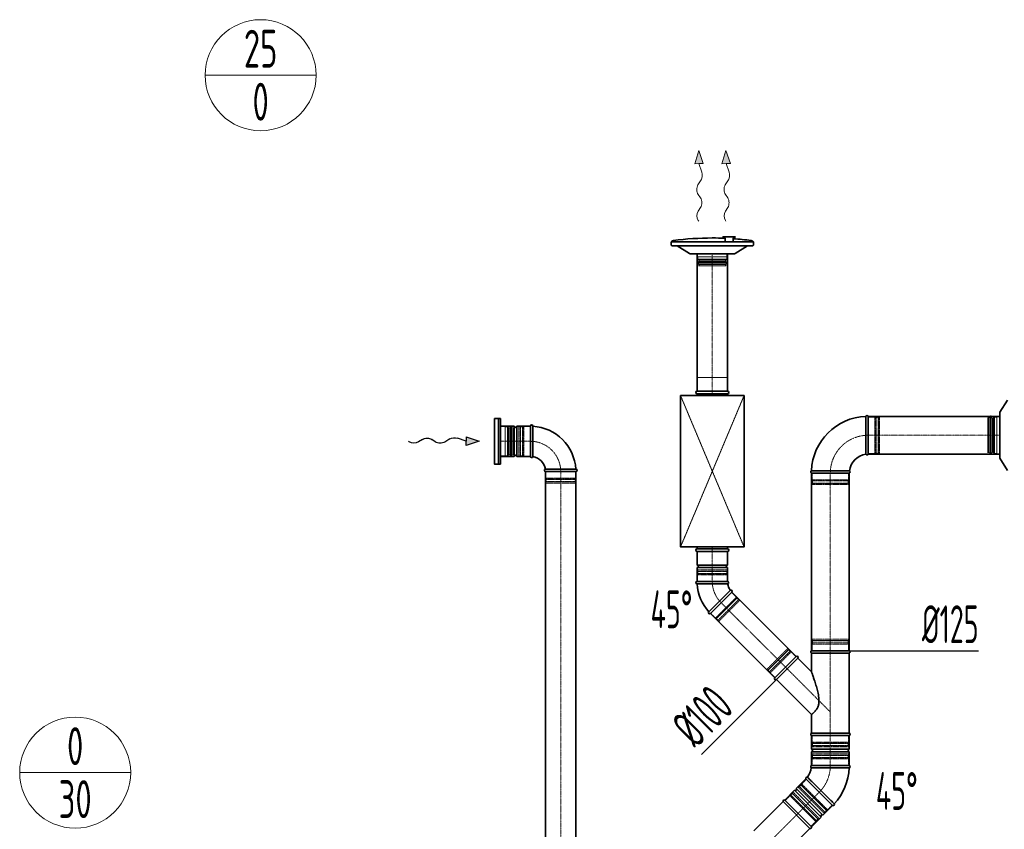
# Model space of a CAD drawing. Header units: millimetres. Extents: x 15940 to 92175, y -24684 to 227664.
# Tile 69 of 132: x 52084 to 55338, y 86458 to 89133. Entities that reach past the tile are written whole.
import ezdxf
from ezdxf.enums import TextEntityAlignment as Align

# ---------------------------------------------------------------- set-up
doc = ezdxf.new("R2010")
doc.units = ezdxf.units.MM
doc.header["$LTSCALE"] = 0.05
for name, pattern in [('ACAD_ISO02W100', [15, 12, -3]), ('ACAD_ISO10W100', [18, 12, -3, 0, -3]), ('phl_thick', [0])]:
    doc.linetypes.add(name, pattern=pattern)
doc.layers.get('0').update_dxf_attribs({"lineweight": 5})
for name, color, linetype, lineweight in [('VZT_01 SUP (PŘÍVOD) - OBRYS', 5, 'Continuous', 35), ('VZT_02 SUP (PŘÍVOD) - OSA', 5, 'ACAD_ISO10W100', 5), ('VZT_05 ETA (ODVOD) - OBRYS', 6, 'Continuous', 35), ('VZT_06 ETA (ODVOD) - OSA', 6, 'ACAD_ISO10W100', 5), ('VZT_30 DISTRIBUČNÍ PRVKY - OBRYS', 1, 'Continuous', 35), ('VZT_35 TLUMIČE HLUKU - OBRYS', 1, 'Continuous', 35), ('VZT_36 TLUMIČE HLUKU - OSA', 1, 'ACAD_ISO10W100', 5), ('VZT_37 TLUMIČE HLUKU - DETAIL', 8, 'ACAD_ISO02W100', 5), ('VZT_50 POPIS - OBECNE', 7, 'Continuous', 13), ('VZT_52 POPIS - DISTRIBUCE', 7, 'Continuous', 5), ('VZT_60_KOTY - DIMENZE', 7, 'Continuous', 5)]:
    doc.layers.add(name, color=color, linetype=linetype, lineweight=lineweight)
for name, color, linetype, lineweight, plot in [('VZT_03 SUP (PŘÍVOD) - NETISK', 8, 'ACAD_ISO02W100', 5, False), ('VZT_07 ETA (ODVOD) - NETISK', 8, 'ACAD_ISO02W100', 5, False), ('VZT_34 DISTRIBUČNÍ PRVKY - NETISK', 8, 'ACAD_ISO02W100', 5, False), ('VZT_39 TLUMIČE HLUKU - NETISK', 8, 'ACAD_ISO02W100', 5, False)]:
    doc.layers.add(name, color=color, linetype=linetype, lineweight=lineweight, plot=plot)
doc.styles.add('EVORA_125', font='isocp.shx', dxfattribs={"width": 0.6, "height": 125})
doc.styles.add('JS', font='isocp.shx', dxfattribs={"width": 0.6, "height": 125})

msp = doc.modelspace()

# ---------------------------------------------------------------- linework, layer by layer
at = {"color": 0, "lineweight": 13}
for p, q in [((54327.9, 88700.2), (54314.6, 88657)), ((54342.5, 88657.4), (54327.9, 88700.2)), ((54417.9, 88700.2), (54404.6, 88657)), ((54432.5, 88657.4), (54417.9, 88700.2)), ((54314.6, 88657), (54328.5, 88657.2)), ((54342.5, 88657.4), (54328.5, 88657.2)), ((54328.5, 88657.2), (54338.2, 88628.6)), ((54404.6, 88657), (54418.5, 88657.2)), ((54432.5, 88657.4), (54418.5, 88657.2)), ((54418.5, 88657.2), (54428.2, 88628.6)), ((54336, 88603.2), (54325.6, 88586.7)), ((54426, 88603.2), (54415.6, 88586.7)), ((54326, 88555.7), (54334, 88543.8)), ((54416, 88555.7), (54424, 88543.8)), ((54334.4, 88512.8), (54326.2, 88499.8)), ((54424.4, 88512.8), (54416.2, 88499.8))]:
    msp.add_line(p, q, dxfattribs=at)
at = {"lineweight": 13}
for p, q in [((54326.1, 88469.7), (54327.9, 88466.6)), ((54416.1, 88469.7), (54417.9, 88466.6))]:
    msp.add_line(p, q, dxfattribs=at)
at = {"color": 8, "lineweight": 5}
for points in [[(53672.9, 87788.4), (53687.9, 87788.4), (53687.9, 87691.4), (53672.9, 87691.4)], [(53672.9, 87788.4), (53672.9, 87691.4)], [(53695.8, 87787.4), (53695.8, 87739.9)], [(53698.5, 87785.4), (53698.5, 87739.9)], [(53714, 87783.6), (53717.9, 87785.1), (53717.9, 87739.9)], [(53702.1, 87783.8), (53702.1, 87739.9)], [(53713.8, 87784.6), (53713.8, 87739.9)], [(53695.8, 87692.4), (53695.8, 87739.9)], [(53698.5, 87694.3), (53698.5, 87739.9)], [(53702.1, 87696), (53702.1, 87739.9)], [(53713.8, 87695.2), (53713.8, 87739.9)], [(53714, 87696.2), (53717.9, 87694.7), (53717.9, 87739.9)]]:
    msp.add_lwpolyline(points, dxfattribs=at)
for points in [[(53687.9, 87787.4), (53695.8, 87787.4, -0.291473), (53698.2, 87785.9, -0.291473)], [(53707.8, 87792), (53706.4, 87786.1, 0.058981), (53706.3, 87785.5), (53706.3, 87739.9)], [(53707.8, 87792), (53709.3, 87786.3, -0.060863), (53709.3, 87785.6), (53709.3, 87739.9)], [(53707.8, 87687.8), (53706.4, 87693.7, -0.058981), (53706.3, 87694.3), (53706.3, 87739.9)], [(53707.8, 87687.8), (53709.3, 87693.5, 0.060863), (53709.3, 87694.1), (53709.3, 87739.9)], [(53687.9, 87692.4), (53695.8, 87692.4, 0.291473), (53698.2, 87693.9, 0.291473)]]:
    msp.add_lwpolyline(points, format="xyb", dxfattribs=at)
for centre, radius, start, end in [((53701.7, 87787.7), 3.88, 207.4993, 276.6735), ((53708.5, 87775.5), 10.5, 59.7176, 127.8378), ((53701.7, 87692.1), 3.88, 83.3265, 152.5007), ((53708.5, 87704.2), 10.5, 232.1622, 300.2824)]:
    msp.add_arc(centre, radius, start, end, dxfattribs=at)
at = {"color": 0, "lineweight": 13}
for centre, start_param, end_param in [((54326.4, 88618.5), 3.908129, 5.191299), ((54416.4, 88618.5), 3.908129, 5.191299), ((54335.1, 88571.3), 0.766537, 2.375056), ((54425.1, 88571.3), 0.766537, 2.375056), ((54324.8, 88528.1), 3.908129, 5.516649), ((54414.8, 88528.1), 3.908129, 5.516649), ((54335.7, 88484.5), 0.766537, 2.320574), ((54425.7, 88484.5), 0.766537, 2.320574)]:
    msp.add_ellipse(centre, major_axis=(-0.3, 21.5), ratio=0.625, start_param=start_param, end_param=end_param, dxfattribs=at)
for points in [[(54342.5, 88657.4), (54314.6, 88657), (54327.9, 88700.2)], [(54432.5, 88657.4), (54404.6, 88657), (54417.9, 88700.2)]]:
    msp.add_solid(points, dxfattribs=at)
at = {"layer": 'VZT_01 SUP (PŘÍVOD) - OBRYS'}
for p, q in [((54887.9, 87822.4), (54887.9, 87697.4)), ((54825.4, 87634.9), (54700.4, 87634.9)), ((54322.9, 87376), (54422.9, 87376)), ((54322.9, 87330.5), (54322.9, 87376)), ((54422.9, 87330.5), (54422.9, 87376)), ((54322.9, 87330.5), (54422.9, 87330.5)), ((54322.9, 87322.5), (54422.9, 87322.5)), ((54322.9, 87277), (54322.9, 87322.5)), ((54422.9, 87277), (54422.9, 87322.5)), ((54322.9, 87277), (54422.9, 87277)), ((54422.9, 87277), (54322.9, 87277)), ((54322.9, 87269), (54373.1, 87269)), ((54366.9, 87170.9), (54437.6, 87241.6)), ((54361.2, 87176.6), (54396.7, 87212.1)), ((54825.4, 87048.1), (54700.4, 87048.1)), ((54825.4, 87040.4), (54700.4, 87040.4)), ((54700.4, 87040.4), (54700.4, 86978.8)), ((54825.4, 87040.4), (54825.4, 86775.7)), ((54649.8, 87029.4), (54579.1, 86958.7)), ((54655.5, 87023.8), (54584.8, 86953.1)), ((54655.5, 87023.8), (54700.4, 86978.8)), ((54584.8, 86953.1), (54700.4, 86837.4)), ((54700.4, 86837.4), (54700.4, 86775.7)), ((54700.4, 86775.7), (54825.4, 86775.7)), ((54825.4, 86768.1), (54700.4, 86768.1)), ((54700.4, 86722.6), (54700.4, 86768.1)), ((54700.4, 86768.1), (54825.4, 86768.1)), ((54825.4, 86722.6), (54825.4, 86768.1)), ((54825.4, 86722.6), (54700.4, 86722.6)), ((54825.4, 86714.6), (54700.4, 86714.6)), ((54700.4, 86669.1), (54700.4, 86714.6)), ((54825.4, 86669.1), (54825.4, 86714.6)), ((54825.4, 86669.1), (54700.4, 86669.1)), ((54700.4, 86669.1), (54825.4, 86669.1)), ((54650, 86592.7), (54682.1, 86624.9)), ((54770.5, 86536.5), (54682.1, 86624.9)), ((54770.5, 86536.5), (54682.1, 86624.9)), ((54612.1, 86554.9), (54644.3, 86587)), ((54732.7, 86498.7), (54644.3, 86587)), ((54738.4, 86504.3), (54650, 86592.7)), ((54510.2, 86453), (54606.7, 86549.5)), ((54606.7, 86549.5), (54695.1, 86461.1)), ((54700.5, 86466.5), (54612.1, 86554.9)), ((54612.1, 86554.9), (54700.5, 86466.5)), ((54738.4, 86504.3), (54770.5, 86536.5)), ((54700.5, 86466.5), (54732.7, 86498.7)), ((54624.5, 86390.5), (54695.1, 86461.1))]:
    msp.add_line(p, q, dxfattribs=at)
for points in [[(54322.9, 88359.6), (54322.9, 87906)], [(54422.9, 88359.6), (54422.9, 87906)], [(55322.9, 87822.4), (54887.9, 87822.4)], [(55322.9, 87697.4), (54887.9, 87697.4)], [(54700.4, 87048.1), (54700.4, 87634.9)], [(54825.4, 87048.1), (54825.4, 87634.9)], [(54437.6, 87241.6), (54649.8, 87029.4)], [(54366.9, 87170.9), (54579.1, 86958.7)]]:
    msp.add_lwpolyline(points, dxfattribs=at)
for centre, radius, start, end in [((54887.9, 87634.9), 187.5, 92.3607, 177.6393), ((54884.1, 87820.8), 4.17, 23.4678, 158.8928), ((54887.9, 87634.9), 62.5, 96.8302, 173.1698), ((54884.1, 87699.1), 4.17, 210.2981, 336.5322), ((54702.1, 87638.8), 4.17, 111.1072, 246.5322), ((54823.8, 87638.8), 4.17, 293.4678, 59.7019), ((54322.9, 87326.5), 4, 270, 90), ((54422.9, 87326.5), 4, 90, 270), ((54322.9, 87273), 4, 90, 270), ((54472.9, 87277), 150, 183.0572, 221.9428), ((54422.9, 87273), 4, 279.1478, 90), ((54472.9, 87277), 50, 189.1478, 215.8522), ((54434.8, 87244.5), 4, 315, 125.8522), ((54364, 87173.8), 4, 135, 315), ((54702.1, 87044.2), 4.17, 113.4678, 246.5322), ((54823.8, 87044.2), 4.17, 293.4678, 66.5322), ((54652.6, 87026.6), 4, 315, 135), ((54581.9, 86955.9), 4, 135, 315), ((54702.1, 86771.9), 4.17, 113.4678, 246.5322), ((54823.8, 86771.9), 4.17, 293.4678, 66.5322), ((54700.4, 86718.6), 4, 270, 90), ((54825.4, 86718.6), 4, 90, 270), ((54637.9, 86669.1), 62.5, 321.8302, 353.1698), ((54702.1, 86665.2), 4.17, 113.4678, 239.7019), ((54637.9, 86669.1), 187.5, 317.3607, 357.6393), ((54823.8, 86665.2), 4.17, 291.1072, 66.5322), ((54686, 86626.4), 4.17, 75.2981, 201.5322), ((54647.1, 86589.9), 4, 225, 45), ((54610.6, 86551), 4.17, 68.4678, 201.5322), ((54772.1, 86540.4), 4.17, 248.4678, 23.8928), ((54735.5, 86501.5), 4, 45, 225), ((54696.6, 86465), 4.17, 248.4678, 21.5322)]:
    msp.add_arc(centre, radius, start, end, dxfattribs=at)
for points, knots in [([(54880.5, 87697), (54880.5, 87697), (54880.5, 87697.1), (54880.5, 87697.4), (54880.5, 87697.7), (54880.5, 87698.7), (54880.5, 87699.5), (54880.5, 87702.7), (54880.5, 87705.8), (54880.4, 87714.7), (54880.4, 87720.9), (54880.3, 87735), (54880.3, 87742.8), (54880.3, 87759.1), (54880.3, 87767.3), (54880.3, 87783.2), (54880.3, 87790.6), (54880.2, 87803.8), (54880.2, 87809.4), (54880.2, 87816.4), (54880.2, 87818.5), (54880.2, 87821.5), (54880.2, 87822.3), (54880.2, 87822.3)], [197.067977, 197.067977, 197.067977, 197.067977, 201.792196, 201.792196, 209.190204, 209.190204, 218.040239, 218.040239, 237.760854, 237.760854, 262.206108, 262.206108, 286.831239, 286.831239, 311.323072, 311.323072, 335.946087, 335.946087, 360.704397, 360.704397, 377.088273, 377.088273, 394.105327, 394.105327, 394.105327, 394.105327]), ([(54825.9, 87642.4), (54825.9, 87642.4), (54824.3, 87642.4), (54818.2, 87642.4), (54813.7, 87642.4), (54802.3, 87642.5), (54795.5, 87642.5), (54780.5, 87642.6), (54772.4, 87642.6), (54756.1, 87642.6), (54748, 87642.6), (54732.8, 87642.6), (54725.8, 87642.6), (54714, 87642.6), (54709.3, 87642.7), (54702.7, 87642.7), (54700.9, 87642.7), (54700.6, 87642.7), (54700.6, 87642.7), (54700.6, 87642.7)], [0, 0, 0, 0, 24.235852, 24.235852, 48.531845, 48.531845, 73.024415, 73.024415, 97.570898, 97.570898, 122.078339, 122.078339, 146.53579, 146.53579, 170.957495, 170.957495, 195.359468, 195.359468, 197.168246, 197.168246, 197.168246, 197.168246]), ([(54423.6, 87269.1), (54423.6, 87269.1), (54422.3, 87269), (54417.5, 87269), (54413.9, 87269), (54404.8, 87269), (54399.3, 87269), (54387.3, 87269), (54380.8, 87269), (54373.9, 87269), (54373.5, 87269), (54373.1, 87269)], [315.70122, 315.70122, 315.70122, 315.70122, 334.965455, 334.965455, 354.338127, 354.338127, 373.989756, 373.989756, 393.709228, 393.709228, 394.86093, 394.86093, 394.86093, 394.86093]), ([(54432.4, 87247.7), (54432.4, 87247.7), (54431.7, 87247), (54428.7, 87244), (54426.4, 87241.7), (54420.2, 87235.6), (54416.5, 87231.8), (54408, 87223.4), (54403.4, 87218.8), (54398, 87213.4), (54397.4, 87212.7), (54396.7, 87212.1)], [157.87026, 157.87026, 157.87026, 157.87026, 175.40249, 175.40249, 194.39223, 194.39223, 214.163463, 214.163463, 234.188574, 234.188574, 237.030498, 237.030498, 237.030498, 237.030498]), ([(54700.4, 86978.8), (54700.4, 86978.8), (54700.5, 86978.8), (54700.5, 86978.7), (54700.5, 86978.6), (54700.6, 86978.3), (54700.8, 86977.9), (54701.1, 86977.1), (54701.2, 86976.6), (54701.7, 86975.4), (54701.9, 86974.8), (54702.5, 86973), (54703, 86971.7), (54704, 86968.9), (54704.5, 86967.3), (54705.7, 86964.1), (54706.3, 86962.4), (54707.5, 86958.9), (54708, 86957.2), (54709.5, 86953), (54710.4, 86950.3), (54712.2, 86944.7), (54713.1, 86941.8), (54715, 86935.9), (54715.9, 86932.9), (54717.6, 86927), (54718.4, 86924.1), (54720, 86918.3), (54720.7, 86915.3), (54722.2, 86909), (54722.9, 86905.7), (54724.1, 86899.2), (54724.6, 86895.9), (54725.1, 86891), (54725.2, 86889.4), (54725.4, 86886.2), (54725.4, 86884.6), (54725.4, 86883.1)], [272.508325, 272.508325, 272.508325, 272.508325, 274.342515, 274.342515, 276.176705, 276.176705, 279.845086, 279.845086, 283.513466, 283.513466, 287.181847, 287.181847, 293.317905, 293.317905, 299.453964, 299.453964, 305.590023, 305.590023, 311.726082, 311.726082, 320.779613, 320.779613, 329.833144, 329.833144, 338.886676, 338.886676, 347.940207, 347.940207, 357.193018, 357.193018, 366.445829, 366.445829, 375.69864, 375.69864, 380.325046, 380.325046, 384.951451, 384.951451, 384.951451, 384.951451]), ([(54725.4, 86883.1), (54725.4, 86881.3), (54725.4, 86879.5), (54725.1, 86875.9), (54724.9, 86874.1), (54724.2, 86870.5), (54723.8, 86868.8), (54722.8, 86865.4), (54722.2, 86863.7), (54720.9, 86860.6), (54720.1, 86859.1), (54718.5, 86856.2), (54717.6, 86854.9), (54715.9, 86852.3), (54715, 86851.2), (54713.2, 86849), (54712.3, 86848), (54710.6, 86846.3), (54709.9, 86845.5), (54708.4, 86844.1), (54707.7, 86843.4), (54706.3, 86842.2), (54705.7, 86841.6), (54704.5, 86840.6), (54703.9, 86840.1), (54703, 86839.3), (54702.5, 86839), (54701.8, 86838.4), (54701.4, 86838.1), (54700.9, 86837.7), (54700.8, 86837.6), (54700.5, 86837.4), (54700.4, 86837.4), (54700.4, 86837.4)], [0, 0, 0, 0, 5.29003, 5.29003, 10.580061, 10.580061, 15.870091, 15.870091, 21.160122, 21.160122, 26.450152, 26.450152, 31.740183, 31.740183, 37.030213, 37.030213, 42.320244, 42.320244, 47.034288, 47.034288, 51.748333, 51.748333, 56.462377, 56.462377, 61.176421, 61.176421, 65.890466, 65.890466, 70.60451, 70.60451, 75.318555, 75.318555, 80.032599, 80.032599, 80.032599, 80.032599]), ([(54825.3, 86661.3), (54825.3, 86661.3), (54823.7, 86661.3), (54817.5, 86661.4), (54813, 86661.4), (54801.6, 86661.4), (54794.8, 86661.4), (54779.9, 86661.4), (54771.9, 86661.4), (54755.6, 86661.4), (54747.6, 86661.4), (54732.5, 86661.5), (54725.5, 86661.5), (54713.7, 86661.6), (54708.9, 86661.6), (54702.1, 86661.6), (54700.2, 86661.6), (54700, 86661.6), (54700, 86661.6), (54700, 86661.6)], [0, 0, 0, 0, 24.392784, 24.392784, 48.777002, 48.777002, 73.152705, 73.152705, 97.508329, 97.508329, 121.831482, 121.831482, 146.180287, 146.180287, 170.775455, 170.775455, 195.53354, 195.53354, 197.168564, 197.168564, 197.168564, 197.168564]), ([(54687.1, 86630.4), (54687.1, 86630.4), (54687.1, 86630.4), (54687.3, 86630.2), (54687.6, 86630), (54688.3, 86629.2), (54688.9, 86628.7), (54691.1, 86626.5), (54693.4, 86624.3), (54699.7, 86618), (54704.1, 86613.6), (54714.1, 86603.7), (54719.6, 86598.2), (54731.1, 86586.7), (54737, 86580.9), (54748.2, 86569.7), (54753.5, 86564.4), (54762.8, 86555.1), (54766.8, 86551.2), (54771.7, 86546.2), (54773.2, 86544.7), (54775.3, 86542.6), (54775.9, 86542.1), (54775.9, 86542.1)], [197.067977, 197.067977, 197.067977, 197.067977, 201.792196, 201.792196, 209.190204, 209.190204, 218.040239, 218.040239, 237.760854, 237.760854, 262.206108, 262.206108, 286.831239, 286.831239, 311.323072, 311.323072, 335.946087, 335.946087, 360.704397, 360.704397, 377.088273, 377.088273, 394.105327, 394.105327, 394.105327, 394.105327])]:
    msp.add_open_spline(points, degree=3, knots=knots, dxfattribs=at)
at = {"layer": 'VZT_02 SUP (PŘÍVOD) - OSA', "ltscale": 5}
for points in [[(54372.9, 87906), (54372.9, 88359.6)], [(54887.9, 87759.9), (55322.9, 87759.9)], [(54762.9, 87634.9), (54762.9, 87048.1)], [(54614.5, 86994.1), (54402.2, 87206.3)]]:
    msp.add_lwpolyline(points, dxfattribs=at)
at = {"layer": 'VZT_02 SUP (PŘÍVOD) - OSA', "ltscale": 0.3}
for points in [[(54762.9, 87634.9), (54762.9, 87634.9, -0.414214), (54887.9, 87759.9), (54887.9, 87759.9)], [(54372.9, 87277), (54372.9, 87277, 0.198912), (54402.2, 87206.3, 0.198912)], [(54762.9, 86669.1), (54762.9, 86669.1, -0.198912), (54726.3, 86580.7, -0.198912)]]:
    msp.add_lwpolyline(points, format="xyb", dxfattribs=at)
at = {"layer": 'VZT_02 SUP (PŘÍVOD) - OSA'}
for points in [[(54372.9, 87277), (54372.9, 87376)], [(54762.9, 86669.1), (54762.9, 86768.1)], [(54656.3, 86510.7), (54726.3, 86580.7)], [(54536.1, 86390.5), (54656.3, 86510.7)]]:
    msp.add_lwpolyline(points, dxfattribs=at)
at = {"layer": 'VZT_02 SUP (PŘÍVOD) - OSA', "ltscale": 0.3}
for points in [[(54762.9, 86768.1), (54762.9, 87048.1)], [(54614.5, 86994.1), (54762.9, 86845.6)]]:
    msp.add_lwpolyline(points, dxfattribs=at)
at = {"layer": 'VZT_03 SUP (PŘÍVOD) - NETISK', "ltscale": 0.4}
for p, q in [((54887.9, 87819.9), (54909.9, 87819.9)), ((54909.9, 87819.9), (54909.9, 87699.9)), ((54909.9, 87818.9), (54913.4, 87818.9)), ((54913.4, 87820.9), (54913.4, 87698.9)), ((54913.4, 87820.9), (54913.9, 87820.9)), ((54913.9, 87820.9), (54913.9, 87698.9)), ((54913.9, 87818.9), (54920.9, 87818.9)), ((54920.9, 87820.9), (54920.9, 87698.9)), ((54920.9, 87820.9), (54921.4, 87820.9)), ((54921.4, 87820.9), (54921.4, 87698.9)), ((54921.4, 87818.9), (54921.9, 87818.9)), ((54921.9, 87819.9), (54921.9, 87699.9)), ((54921.9, 87819.9), (54925.9, 87819.9)), ((54925.9, 87819.9), (54925.9, 87699.9)), ((54887.9, 87699.9), (54909.9, 87699.9)), ((54909.9, 87700.9), (54913.4, 87700.9)), ((54913.4, 87698.9), (54913.9, 87698.9)), ((54913.9, 87700.9), (54920.9, 87700.9)), ((54920.9, 87698.9), (54921.4, 87698.9)), ((54921.4, 87700.9), (54921.9, 87700.9)), ((54921.9, 87699.9), (54925.9, 87699.9)), ((54702.9, 87634.9), (54702.9, 87612.9)), ((54822.9, 87634.9), (54822.9, 87612.9)), ((54823.9, 87609.4), (54701.9, 87609.4)), ((54701.9, 87609.4), (54701.9, 87608.9)), ((54823.9, 87608.9), (54701.9, 87608.9)), ((54823.9, 87601.9), (54701.9, 87601.9)), ((54701.9, 87601.9), (54701.9, 87601.4)), ((54823.9, 87601.4), (54701.9, 87601.4)), ((54822.9, 87612.9), (54702.9, 87612.9)), ((54822.9, 87600.9), (54702.9, 87600.9)), ((54702.9, 87600.9), (54702.9, 87596.9)), ((54822.9, 87596.9), (54702.9, 87596.9)), ((54703.9, 87612.9), (54703.9, 87609.4)), ((54703.9, 87608.9), (54703.9, 87601.9)), ((54703.9, 87601.4), (54703.9, 87600.9)), ((54821.9, 87612.9), (54821.9, 87609.4)), ((54821.9, 87608.9), (54821.9, 87601.9)), ((54821.9, 87601.4), (54821.9, 87600.9)), ((54822.9, 87600.9), (54822.9, 87596.9)), ((54823.9, 87609.4), (54823.9, 87608.9)), ((54823.9, 87601.9), (54823.9, 87601.4)), ((54322.9, 87310.5), (54422.9, 87310.5)), ((54322.9, 87310.5), (54322.9, 87310)), ((54322.9, 87310), (54422.9, 87310)), ((54322.9, 87303), (54422.9, 87303)), ((54322.9, 87303), (54322.9, 87302.5)), ((54322.9, 87302.5), (54422.9, 87302.5)), ((54323.9, 87315), (54421.9, 87315)), ((54323.9, 87315), (54323.9, 87311)), ((54323.9, 87311), (54421.9, 87311)), ((54323.9, 87299), (54421.9, 87299)), ((54323.9, 87299), (54323.9, 87277)), ((54324.9, 87311), (54324.9, 87310.5)), ((54324.9, 87310), (54324.9, 87303)), ((54324.9, 87302.5), (54324.9, 87299)), ((54420.9, 87311), (54420.9, 87310.5)), ((54420.9, 87310), (54420.9, 87303)), ((54420.9, 87302.5), (54420.9, 87299)), ((54421.9, 87315), (54421.9, 87311)), ((54421.9, 87299), (54421.9, 87277)), ((54422.9, 87310.5), (54422.9, 87310)), ((54422.9, 87303), (54422.9, 87302.5)), ((54436.9, 87240.9), (54452.4, 87225.4)), ((54383.1, 87156.1), (54452.4, 87225.4)), ((54384.9, 87152.9), (54455.6, 87223.6)), ((54385.3, 87152.5), (54456, 87223.3)), ((54390.2, 87147.6), (54460.9, 87218.3)), ((54390.6, 87147.2), (54461.3, 87218)), ((54391.6, 87147.6), (54460.9, 87216.9)), ((54394.5, 87144.8), (54463.7, 87214.1)), ((54451.7, 87224.7), (54454.2, 87222.2)), ((54454.6, 87221.8), (54459.5, 87216.9)), ((54455.6, 87223.6), (54456, 87223.3)), ((54459.9, 87216.5), (54460.2, 87216.2)), ((54460.9, 87218.3), (54461.3, 87218)), ((54460.9, 87216.9), (54463.7, 87214.1)), ((54367.6, 87171.6), (54383.1, 87156.1)), ((54383.8, 87156.8), (54386.3, 87154.3)), ((54384.9, 87152.9), (54385.3, 87152.5)), ((54386.7, 87154), (54391.6, 87149)), ((54390.2, 87147.6), (54390.6, 87147.2)), ((54391.6, 87147.6), (54394.5, 87144.8)), ((54392, 87148.7), (54392.3, 87148.3)), ((54823.9, 87081.6), (54701.9, 87081.6)), ((54701.9, 87081.1), (54701.9, 87081.6)), ((54823.9, 87081.1), (54701.9, 87081.1)), ((54823.9, 87074.1), (54701.9, 87074.1)), ((54701.9, 87073.6), (54701.9, 87074.1)), ((54823.9, 87073.6), (54701.9, 87073.6)), ((54822.9, 87086.1), (54702.9, 87086.1)), ((54702.9, 87082.1), (54702.9, 87086.1)), ((54822.9, 87082.1), (54702.9, 87082.1)), ((54822.9, 87070.1), (54702.9, 87070.1)), ((54702.9, 87048.1), (54702.9, 87070.1)), ((54703.9, 87081.6), (54703.9, 87082.1)), ((54703.9, 87074.1), (54703.9, 87081.1)), ((54703.9, 87070.1), (54703.9, 87073.6)), ((54821.9, 87081.6), (54821.9, 87082.1)), ((54821.9, 87074.1), (54821.9, 87081.1)), ((54821.9, 87070.1), (54821.9, 87073.6)), ((54822.9, 87082.1), (54822.9, 87086.1)), ((54822.9, 87048.1), (54822.9, 87070.1)), ((54823.9, 87081.1), (54823.9, 87081.6)), ((54823.9, 87073.6), (54823.9, 87074.1)), ((54622.2, 87055.6), (54552.9, 86986.3)), ((54626.1, 87053.1), (54555.4, 86982.4)), ((54625.1, 87052.8), (54555.8, 86983.5)), ((54626.5, 87052.8), (54555.8, 86982)), ((54631.4, 87047.8), (54560.7, 86977.1)), ((54631.8, 87047.4), (54561.1, 86976.7)), ((54633.5, 87044.3), (54564.3, 86975)), ((54625.1, 87052.8), (54622.2, 87055.6)), ((54624.7, 87051.7), (54624.4, 87052)), ((54630, 87046.4), (54625.1, 87051.3)), ((54626.5, 87052.8), (54626.1, 87053.1)), ((54632.8, 87043.6), (54630.4, 87046)), ((54631.8, 87047.4), (54631.4, 87047.8)), ((54649.1, 87028.7), (54633.5, 87044.3)), ((54555.8, 86983.5), (54552.9, 86986.3)), ((54555.8, 86982), (54555.4, 86982.4)), ((54556.8, 86983.8), (54556.5, 86984.2)), ((54562.1, 86978.5), (54557.2, 86983.5)), ((54561.1, 86976.7), (54560.7, 86977.1)), ((54565, 86975.7), (54562.5, 86978.2)), ((54579.8, 86959.4), (54564.3, 86975)), ((54702.9, 86768.1), (54702.9, 86746.1)), ((54702.9, 86746.1), (54822.9, 86746.1)), ((54703.9, 86746.1), (54703.9, 86742.6)), ((54821.9, 86746.1), (54821.9, 86742.6)), ((54822.9, 86768.1), (54822.9, 86746.1)), ((54701.9, 86742.6), (54823.9, 86742.6)), ((54701.9, 86742.6), (54701.9, 86742.1)), ((54701.9, 86742.1), (54823.9, 86742.1)), ((54701.9, 86735.1), (54823.9, 86735.1)), ((54701.9, 86735.1), (54701.9, 86734.6)), ((54701.9, 86734.6), (54823.9, 86734.6)), ((54702.9, 86734.1), (54822.9, 86734.1)), ((54702.9, 86734.1), (54702.9, 86730.1)), ((54702.9, 86730.1), (54822.9, 86730.1)), ((54703.9, 86742.1), (54703.9, 86735.1)), ((54703.9, 86734.6), (54703.9, 86734.1)), ((54821.9, 86742.1), (54821.9, 86735.1)), ((54821.9, 86734.6), (54821.9, 86734.1)), ((54822.9, 86734.1), (54822.9, 86730.1)), ((54823.9, 86742.6), (54823.9, 86742.1)), ((54823.9, 86735.1), (54823.9, 86734.6)), ((54701.9, 86702.6), (54823.9, 86702.6)), ((54701.9, 86702.1), (54701.9, 86702.6)), ((54701.9, 86702.1), (54823.9, 86702.1)), ((54701.9, 86695.1), (54823.9, 86695.1)), ((54701.9, 86694.6), (54701.9, 86695.1)), ((54701.9, 86694.6), (54823.9, 86694.6)), ((54702.9, 86707.1), (54822.9, 86707.1)), ((54702.9, 86703.1), (54702.9, 86707.1)), ((54702.9, 86703.1), (54822.9, 86703.1)), ((54702.9, 86691.1), (54822.9, 86691.1)), ((54702.9, 86669.1), (54702.9, 86691.1)), ((54703.9, 86702.6), (54703.9, 86703.1)), ((54703.9, 86695.1), (54703.9, 86702.1)), ((54703.9, 86691.1), (54703.9, 86694.6)), ((54821.9, 86702.6), (54821.9, 86703.1)), ((54821.9, 86695.1), (54821.9, 86702.1)), ((54821.9, 86691.1), (54821.9, 86694.6)), ((54822.9, 86703.1), (54822.9, 86707.1)), ((54822.9, 86669.1), (54822.9, 86691.1)), ((54823.9, 86702.1), (54823.9, 86702.6)), ((54823.9, 86694.6), (54823.9, 86695.1)), ((54683.9, 86623.1), (54668.4, 86607.6)), ((54659.9, 86599.1), (54657, 86596.2)), ((54741.9, 86511.4), (54657, 86596.2)), ((54659.9, 86600.5), (54659.5, 86600.1)), ((54745.8, 86513.9), (54659.5, 86600.1)), ((54746.1, 86514.2), (54659.9, 86600.5)), ((54744.7, 86514.2), (54659.9, 86599.1)), ((54660.9, 86598.7), (54660.6, 86598.4)), ((54666.2, 86604), (54661.3, 86599.1)), ((54665.2, 86605.8), (54664.8, 86605.4)), ((54751.1, 86519.2), (54664.8, 86605.4)), ((54751.4, 86519.5), (54665.2, 86605.8)), ((54669.1, 86606.8), (54666.6, 86604.4)), ((54753.2, 86522.7), (54668.4, 86607.6)), ((54613.9, 86553.1), (54629.5, 86568.7)), ((54629.5, 86568.7), (54714.3, 86483.8)), ((54630.2, 86568), (54632.6, 86570.4)), ((54631.2, 86571.8), (54631.6, 86572.2)), ((54631.2, 86571.8), (54717.5, 86485.6)), ((54631.6, 86572.2), (54717.9, 86485.9)), ((54633, 86570.8), (54637.9, 86575.7)), ((54636.5, 86577.1), (54636.9, 86577.5)), ((54636.5, 86577.1), (54722.8, 86490.9)), ((54636.9, 86577.5), (54723.2, 86491.2)), ((54637.9, 86577.1), (54640.8, 86580)), ((54637.9, 86577.1), (54722.8, 86492.3)), ((54638.3, 86576.1), (54638.7, 86576.4)), ((54640.8, 86580), (54725.6, 86495.1)), ((54749.7, 86520.6), (54744.7, 86515.6)), ((54752.5, 86523.4), (54750, 86520.9)), ((54751.4, 86519.5), (54751.1, 86519.2)), ((54768.8, 86538.3), (54753.2, 86522.7)), ((54698.8, 86468.3), (54714.3, 86483.8)), ((54713.6, 86484.5), (54716.1, 86487)), ((54716.4, 86487.3), (54721.4, 86492.3)), ((54717.5, 86485.6), (54717.9, 86485.9)), ((54721.7, 86492.6), (54722.1, 86493)), ((54722.8, 86492.3), (54725.6, 86495.1)), ((54722.8, 86490.9), (54723.2, 86491.2)), ((54744.7, 86514.2), (54741.9, 86511.4)), ((54744.4, 86515.3), (54744, 86514.9)), ((54746.1, 86514.2), (54745.8, 86513.9))]:
    msp.add_line(p, q, dxfattribs=at)
at = {"layer": 'VZT_05 ETA (ODVOD) - OBRYS'}
for p, q in [((53672.9, 87789.9), (53672.9, 87689.9)), ((53672.9, 87789.9), (53718.4, 87789.9)), ((53718.4, 87789.9), (53718.4, 87689.9)), ((53726.4, 87789.9), (53726.4, 87689.9)), ((53726.4, 87789.9), (53771.9, 87789.9)), ((53771.9, 87789.9), (53771.9, 87689.9)), ((53771.9, 87789.9), (53771.9, 87689.9)), ((53779.9, 87789.9), (53779.9, 87739.7)), ((53672.9, 87689.9), (53718.4, 87689.9)), ((53726.4, 87689.9), (53771.9, 87689.9)), ((53821.9, 87639.9), (53921.9, 87639.9)), ((53921.9, 87647.9), (53871.8, 87647.9))]:
    msp.add_line(p, q, dxfattribs=at)
for points in [[(53821.9, 85873.2), (53821.9, 87639.9)], [(53921.9, 85873.2), (53921.9, 87639.9)]]:
    msp.add_lwpolyline(points, dxfattribs=at)
for centre, radius, start, end in [((53722.4, 87789.9), 4, 180, 0), ((53775.9, 87789.9), 4, 0, 180), ((53771.9, 87639.9), 150, 3.0572, 86.9428), ((53722.4, 87689.9), 4, 0, 180), ((53775.9, 87689.9), 4, 180, 350.8522), ((53771.9, 87639.9), 50, 9.1478, 80.8522), ((53821.9, 87643.9), 4, 99.1478, 270), ((53921.9, 87643.9), 4, 270, 90)]:
    msp.add_arc(centre, radius, start, end, dxfattribs=at)
for points, knots in [([(53779.9, 87739.7), (53779.9, 87733.4), (53779.9, 87727.1), (53779.9, 87715), (53779.9, 87709.4), (53779.9, 87699.9), (53779.9, 87696.1), (53779.9, 87690.8), (53779.9, 87689.4), (53779.9, 87689.3), (53779.9, 87689.3), (53779.9, 87689.3)], [78.71119, 78.71119, 78.71119, 78.71119, 97.804615, 97.804615, 117.523893, 117.523893, 137.264303, 137.264303, 156.831737, 156.831737, 157.874915, 157.874915, 157.874915, 157.874915]), ([(53821.3, 87647.8), (53821.3, 87647.8), (53822.4, 87647.8), (53826.9, 87647.9), (53830.4, 87647.9), (53839.3, 87647.9), (53844.6, 87647.9), (53856.6, 87647.9), (53863, 87647.9), (53870.3, 87647.9), (53871.1, 87647.9), (53871.8, 87647.9)], [157.874915, 157.874915, 157.874915, 157.874915, 176.103874, 176.103874, 195.460379, 195.460379, 215.101284, 215.101284, 234.82164, 234.82164, 237.034743, 237.034743, 237.034743, 237.034743])]:
    msp.add_open_spline(points, degree=3, knots=knots, dxfattribs=at)
at = {"layer": 'VZT_06 ETA (ODVOD) - OSA'}
msp.add_lwpolyline([(53672.9, 87739.9), (53771.9, 87739.9)], dxfattribs=at)
at = {"layer": 'VZT_06 ETA (ODVOD) - OSA', "ltscale": 0.3}
msp.add_lwpolyline([(53871.9, 87639.9), (53871.9, 87639.9, 0.414214), (53771.9, 87739.9), (53771.9, 87739.9)], format="xyb", dxfattribs=at)
at = {"layer": 'VZT_06 ETA (ODVOD) - OSA', "ltscale": 5}
msp.add_lwpolyline([(53871.9, 87639.9), (53871.9, 85873.2)], dxfattribs=at)
at = {"layer": 'VZT_07 ETA (ODVOD) - NETISK', "ltscale": 0.4}
for p, q in [((53733.9, 87788.9), (53733.9, 87690.9)), ((53737.9, 87788.9), (53733.9, 87788.9)), ((53737.9, 87788.9), (53737.9, 87690.9)), ((53738.4, 87787.9), (53737.9, 87787.9)), ((53738.4, 87789.9), (53738.4, 87689.9)), ((53738.9, 87789.9), (53738.4, 87789.9)), ((53738.9, 87789.9), (53738.9, 87689.9)), ((53745.9, 87787.9), (53738.9, 87787.9)), ((53745.9, 87789.9), (53745.9, 87689.9)), ((53746.4, 87789.9), (53745.9, 87789.9)), ((53746.4, 87789.9), (53746.4, 87689.9)), ((53749.9, 87787.9), (53746.4, 87787.9)), ((53749.9, 87788.9), (53749.9, 87690.9)), ((53771.9, 87788.9), (53749.9, 87788.9)), ((53737.9, 87690.9), (53733.9, 87690.9)), ((53738.4, 87691.9), (53737.9, 87691.9)), ((53738.9, 87689.9), (53738.4, 87689.9)), ((53745.9, 87691.9), (53738.9, 87691.9)), ((53746.4, 87689.9), (53745.9, 87689.9)), ((53749.9, 87691.9), (53746.4, 87691.9)), ((53771.9, 87690.9), (53749.9, 87690.9)), ((53822.9, 87617.9), (53822.9, 87639.9)), ((53920.9, 87617.9), (53920.9, 87639.9)), ((53921.9, 87614.4), (53821.9, 87614.4)), ((53821.9, 87613.9), (53821.9, 87614.4)), ((53921.9, 87613.9), (53821.9, 87613.9)), ((53921.9, 87606.9), (53821.9, 87606.9)), ((53821.9, 87606.4), (53821.9, 87606.9)), ((53921.9, 87606.4), (53821.9, 87606.4)), ((53920.9, 87617.9), (53822.9, 87617.9)), ((53920.9, 87605.9), (53822.9, 87605.9)), ((53822.9, 87601.9), (53822.9, 87605.9)), ((53920.9, 87601.9), (53822.9, 87601.9)), ((53823.9, 87614.4), (53823.9, 87617.9)), ((53823.9, 87606.9), (53823.9, 87613.9)), ((53823.9, 87605.9), (53823.9, 87606.4)), ((53919.9, 87614.4), (53919.9, 87617.9)), ((53919.9, 87606.9), (53919.9, 87613.9)), ((53919.9, 87605.9), (53919.9, 87606.4)), ((53920.9, 87601.9), (53920.9, 87605.9)), ((53921.9, 87613.9), (53921.9, 87614.4)), ((53921.9, 87606.4), (53921.9, 87606.9))]:
    msp.add_line(p, q, dxfattribs=at)
at = {"layer": 'VZT_30 DISTRIBUČNÍ PRVKY - OBRYS'}
for points in [[(54372.9, 88411.6, 0.0327), (54244.4, 88403.1), (54241.4, 88402.6, 0.36397), (54238.9, 88399.6), (54238.9, 88398.6)], [(54372.9, 88411.6, -0.010645), (54414.9, 88410.7, -0.010645)], [(54442.2, 88398.6), (54442.2, 88411, -0.267949), (54442.4, 88411.4), (54448.1, 88414.7, 0.267949), (54448.4, 88415.1), (54448.4, 88415.7), (54408.7, 88415.7), (54408.7, 88415.1, 0.267949), (54409, 88414.7), (54414.7, 88411.4, -0.267949), (54414.9, 88411), (54414.9, 88398.6)], [(54442.2, 88409.1, -0.015115), (54501.5, 88403.1), (54504.5, 88402.6, -0.36397), (54506.9, 88399.6), (54506.9, 88398.6)], [(54236.4, 88398.6), (54509.4, 88398.6), (54509.4, 88389.4, -0.414214), (54505.6, 88385.6), (54240.3, 88385.6, -0.414214), (54236.4, 88389.4), (54236.4, 88398.6)], [(54489, 88385.6), (54448.7, 88360.2, -0.141374), (54446.6, 88359.6), (54299.3, 88359.6, -0.141374), (54297.2, 88360.2), (54256.8, 88385.6)], [(55348.9, 87876), (55323.5, 87835.7, 0.141374), (55322.9, 87833.6), (55322.9, 87686.3, 0.141374), (55323.5, 87684.2), (55348.9, 87643.8)]]:
    msp.add_lwpolyline(points, format="xyb", dxfattribs=at)
msp.add_lwpolyline([(53652.9, 87814.9), (53652.9, 87664.9), (53672.9, 87664.9), (53672.9, 87814.9)], close=True, dxfattribs=at)
msp.add_lwpolyline([(53666.2, 87664.9), (53666.2, 87814.9)], dxfattribs=at)
at = {"layer": 'VZT_34 DISTRIBUČNÍ PRVKY - NETISK'}
for points in [[(54324.4, 88359.6), (54324.4, 88349.6), (54421.4, 88349.6), (54421.4, 88359.6)], [(54324.4, 88359.6), (54421.4, 88359.6)], [(54325.4, 88341.7), (54372.9, 88341.7)], [(54327.4, 88339.1), (54372.9, 88339.1)], [(54420.4, 88341.7), (54372.9, 88341.7)], [(54418.5, 88339.1), (54372.9, 88339.1)], [(54329.2, 88323.5), (54327.8, 88319.6), (54372.9, 88319.6)], [(54328.3, 88323.7), (54372.9, 88323.7)], [(54329, 88335.4), (54372.9, 88335.4)], [(54416.8, 88335.4), (54372.9, 88335.4)], [(54417.6, 88323.7), (54372.9, 88323.7)], [(54416.7, 88323.5), (54418.1, 88319.6), (54372.9, 88319.6)], [(55286.9, 87816.3), (55282.9, 87817.8), (55282.9, 87760)], [(55302.4, 87818.1), (55302.4, 87760)], [(55305.1, 87820.1), (55305.1, 87760)], [(55322.9, 87698.9), (55312.9, 87698.9), (55312.9, 87820.9), (55322.9, 87820.9)], [(55322.9, 87698.9), (55322.9, 87820.9)], [(55287.1, 87817.3), (55287.1, 87760)], [(55298.8, 87816.5), (55298.8, 87760)], [(55286.9, 87703.7), (55282.9, 87702.3), (55282.9, 87760)], [(55287.1, 87702.8), (55287.1, 87760)], [(55298.8, 87703.5), (55298.8, 87760)], [(55302.4, 87701.9), (55302.4, 87760)], [(55305.1, 87699.9), (55305.1, 87760)]]:
    msp.add_lwpolyline(points, dxfattribs=at)
for points in [[(54325.4, 88349.6), (54325.4, 88341.7, 0.291473), (54327, 88339.3, 0.291473)], [(54420.4, 88349.6), (54420.4, 88341.7, -0.291473), (54418.9, 88339.3, -0.291473)], [(54320.8, 88329.7), (54326.8, 88331.1, -0.058981), (54327.4, 88331.2), (54372.9, 88331.2)], [(54320.8, 88329.7), (54326.6, 88328.3, 0.060863), (54327.2, 88328.2), (54372.9, 88328.2)], [(54425.1, 88329.7), (54419.1, 88331.1, 0.058981), (54418.5, 88331.2), (54372.9, 88331.2)], [(54425.1, 88329.7), (54419.3, 88328.3, -0.060863), (54418.7, 88328.2), (54372.9, 88328.2)], [(55293.1, 87824.7), (55291.6, 87819, 0.060863), (55291.6, 87818.3), (55291.6, 87760)], [(55293.1, 87824.7), (55294.5, 87818.8, -0.058981), (55294.6, 87818.1), (55294.6, 87760)], [(55312.9, 87820.1), (55305.1, 87820.1, 0.291473), (55302.7, 87818.6, 0.291473)], [(55293.1, 87695.3), (55291.6, 87701, -0.060863), (55291.6, 87701.7), (55291.6, 87760)], [(55293.1, 87695.3), (55294.5, 87701.3, 0.058981), (55294.6, 87701.9), (55294.6, 87760)], [(55312.9, 87699.9), (55305.1, 87699.9, -0.291473), (55302.7, 87701.5, -0.291473)]]:
    msp.add_lwpolyline(points, format="xyb", dxfattribs=at)
for centre, radius, start, end in [((54325.2, 88335.9), 3.88, 353.3265, 62.5007), ((54420.7, 88335.9), 3.88, 117.4993, 186.6735), ((54337.3, 88329), 10.5, 142.1622, 210.2824), ((54408.6, 88329), 10.5, 329.7176, 37.8378), ((55292.4, 87808.2), 10.5, 52.1622, 120.2824), ((55299.2, 87820.3), 3.88, 263.3265, 332.5007), ((55292.4, 87711.8), 10.5, 239.7176, 307.8378), ((55299.2, 87699.7), 3.88, 27.4993, 96.6735)]:
    msp.add_arc(centre, radius, start, end, dxfattribs=at)
at = {"layer": 'VZT_35 TLUMIČE HLUKU - OBRYS'}
for p, q in [((54422.9, 87906), (54322.9, 87906)), ((54422.9, 87376), (54322.9, 87376))]:
    msp.add_line(p, q, dxfattribs=at)
msp.add_lwpolyline([(54267.9, 87891), (54267.9, 87391), (54477.9, 87391), (54477.9, 87891)], close=True, dxfattribs=at)
for points in [[(54422.9, 87897), (54322.9, 87897)], [(54322.9, 87897), (54322.9, 87891)], [(54422.9, 87897), (54422.9, 87891)], [(54322.9, 87385), (54322.9, 87391)], [(54422.9, 87385), (54322.9, 87385)], [(54422.9, 87385), (54422.9, 87391)]]:
    msp.add_lwpolyline(points, dxfattribs=at)
for centre, start, end in [((54322.9, 87901.5), 90, 270), ((54422.9, 87901.5), 270, 90), ((54322.9, 87380.5), 90, 270), ((54422.9, 87380.5), 270, 90)]:
    msp.add_arc(centre, 4.5, start, end, dxfattribs=at)
at = {"layer": 'VZT_36 TLUMIČE HLUKU - OSA', "ltscale": 5}
for points in [[(54372.9, 87906), (54372.9, 87891)], [(54372.9, 87906), (54372.9, 87891)], [(54372.9, 87906), (54372.9, 87891)], [(54372.9, 87376), (54372.9, 87391)]]:
    msp.add_lwpolyline(points, dxfattribs=at)
at = {"layer": 'VZT_37 TLUMIČE HLUKU - DETAIL', "lineweight": 5}
for points in [[(54267.9, 87891), (54477.9, 87391)], [(54267.9, 87391), (54477.9, 87891)]]:
    msp.add_lwpolyline(points, dxfattribs=at)
at = {"layer": 'VZT_39 TLUMIČE HLUKU - NETISK', "ltscale": 2}
for points in [[(54422.9, 87906), (54422.9, 87951), (54322.9, 87951), (54322.9, 87906)], [(54422.9, 87376), (54422.9, 87331), (54322.9, 87331), (54322.9, 87376)]]:
    msp.add_lwpolyline(points, dxfattribs=at)
at = {"layer": 'VZT_50 POPIS - OBECNE', "color": 0, "lineweight": -2}
for p, q in [((53559.4, 87754.4), (53559.2, 87740.5)), ((53559.4, 87754.4), (53602.2, 87739.9)), ((53414.7, 87746.3), (53401.8, 87738.2)), ((53457.6, 87737.9), (53445.7, 87745.9)), ((53505.1, 87747.9), (53488.6, 87737.5)), ((53559.2, 87740.5), (53530.6, 87750.2)), ((53559, 87726.5), (53559.2, 87740.5)), ((53602.2, 87739.9), (53559, 87726.5))]:
    msp.add_line(p, q, dxfattribs=at)
at = {"layer": 'VZT_50 POPIS - OBECNE'}
msp.add_line((53371.6, 87738), (53368.5, 87739.9), dxfattribs=at)
at = {"layer": 'VZT_50 POPIS - OBECNE', "color": 0, "lineweight": -2, "extrusion": (0, 0, -1)}
for centre, start_param, end_param in [((53520.5, 87738.4), 3.908129, 5.191299), ((53386.4, 87747.7), 0.766537, 2.320574), ((53430.1, 87736.8), 3.908129, 5.516649), ((53473.2, 87747), 0.766537, 2.375056)]:
    msp.add_ellipse(centre, major_axis=(21.5, -0.3), ratio=0.625, start_param=start_param, end_param=end_param, dxfattribs=at)
at = {"layer": 'VZT_50 POPIS - OBECNE', "color": 0, "lineweight": -2}
msp.add_solid([(53559.4, 87754.4), (53559, 87726.5), (53602.2, 87739.9)], dxfattribs=at)
at = {"layer": 'VZT_52 POPIS - DISTRIBUCE'}
for p, q in [((53063.7, 88949.3), (52696.9, 88949.3)), ((52450.9, 86645.3), (52084.1, 86645.3))]:
    msp.add_line(p, q, dxfattribs=at)
for centre in [(52880.3, 88949.3), (52267.5, 86645.3)]:
    msp.add_circle(centre, 183.4, dxfattribs=at)
at = {"layer": 'VZT_60_KOTY - DIMENZE', "linetype": 'ByBlock', "lineweight": -2}
for p, q in [((54962.2, 87048.1), (55012.2, 87048.1)), ((54540.1, 86908.4), (54504.8, 86873.1))]:
    msp.add_line(p, q, dxfattribs=at)
at = {"layer": 'VZT_60_KOTY - DIMENZE', "linetype": 'ByBlock', "lineweight": -2, "elevation": 0}
for points in [[(54825.4, 87048.1), (54962.2, 87048.1)], [(55012.2, 87048.1), (55252.8, 87048.1)]]:
    msp.add_lwpolyline(points, dxfattribs=at)
at = {"layer": 'VZT_60_KOTY - DIMENZE', "linetype": 'ByBlock', "lineweight": -2}
for points in [[(54584.8, 86953.1), (54540.1, 86908.4)], [(54336.8, 86705.1), (54504.8, 86873.1)]]:
    msp.add_lwpolyline(points, dxfattribs=at)

# ---------------------------------------------------------------- texts
at = {"layer": 'VZT_52 POPIS - DISTRIBUCE', "ltscale": 50, "style": 'JS', "width": 0.7}
for s, p in [('25', (52880.3, 89036.8)), ('0', (52880.3, 88861.8)), ('0', (52267.5, 86732.8)), ('30', (52267.5, 86557.8))]:
    msp.add_text(s, height=125, dxfattribs=at).set_placement(p, align=Align.MIDDLE_CENTER)
at = {"layer": 'VZT_60_KOTY - DIMENZE', "linetype": 'phl_thick', "style": 'EVORA_125', "width": 0.6}
for p in [(54168.9, 87122.4), (54913.4, 86522.4)]:
    msp.add_text('45°', height=125, dxfattribs=at).set_placement(p)
at = {"layer": 'VZT_60_KOTY - DIMENZE', "linetype": 'phl_thick', "insert": (55252.8, 87198.1), "char_height": 125, "attachment_point": 3, "style": 'EVORA_125'}
msp.add_mtext('%%C125', dxfattribs=at)
at = {"layer": 'VZT_60_KOTY - DIMENZE', "linetype": 'phl_thick', "insert": (54230.7, 86811.2), "char_height": 125, "attachment_point": 1, "rotation": 45, "style": 'EVORA_125'}
msp.add_mtext('%%C100', dxfattribs=at)

doc.saveas('drawing.dxf')
